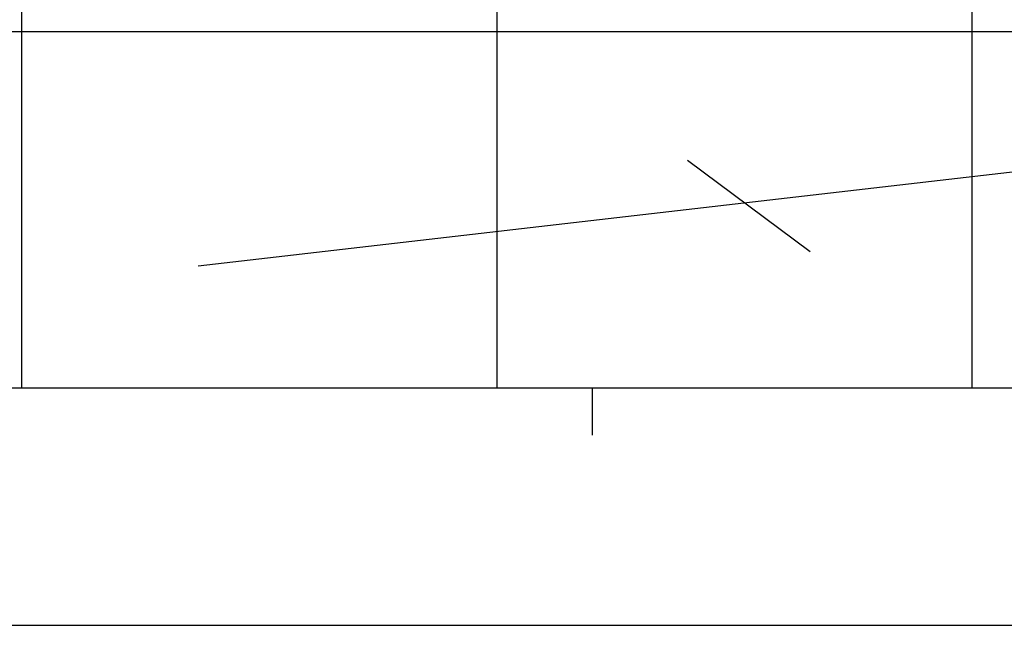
# Model space of a CAD drawing. Header units: inches. Extents: x 749 to 1245, y 24 to 374.
# Tile 74 of 145: x 1045 to 1094, y 24 to 54. Entities that reach past the tile are written whole.
import ezdxf

# ---------------------------------------------------------------- set-up
doc = ezdxf.new("R2010")
doc.units = ezdxf.units.IN
doc.header["$LTSCALE"] = 5
doc.header["$MEASUREMENT"] = 0
doc.layers.get('0').update_dxf_attribs({"linetype": 'CONTINUOUS'})
doc.layers.add('AM_0', color=7, linetype='CONTINUOUS', lineweight=30)

# ---------------------------------------------------------------- blocks, each defined once
blk = doc.blocks.new('A$C759C226F')
for p, q in [((199.862, 7.963), (199.862, 34.239)), ((215.787, 7.963), (215.787, 34.239)), ((231.712, 7.963), (231.712, 34.239)), ((183.937, 19.907), (247.638, 19.907)), ((19.907, 7.963), (326.468, 7.963)), ((218.972, 7.963), (218.972, 6.37)), ((0, 0), (334.43, 0))]:
    blk.add_line(p, q)

msp = doc.modelspace()

# ---------------------------------------------------------------- linework, layer by layer
for p, q in [((1054.35, 41.481), (1108.963, 47.796)), ((1078.675, 46.724), (1084.757, 42.196))]:
    msp.add_line(p, q)

# ---------------------------------------------------------------- block references
at = {"layer": 'AM_0', "xscale": 1.482694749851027, "yscale": 1.482694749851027, "zscale": 1.482694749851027}
msp.add_blockref('A$C759C226F', (749.261, 23.616), dxfattribs=at)

doc.saveas('drawing.dxf')
